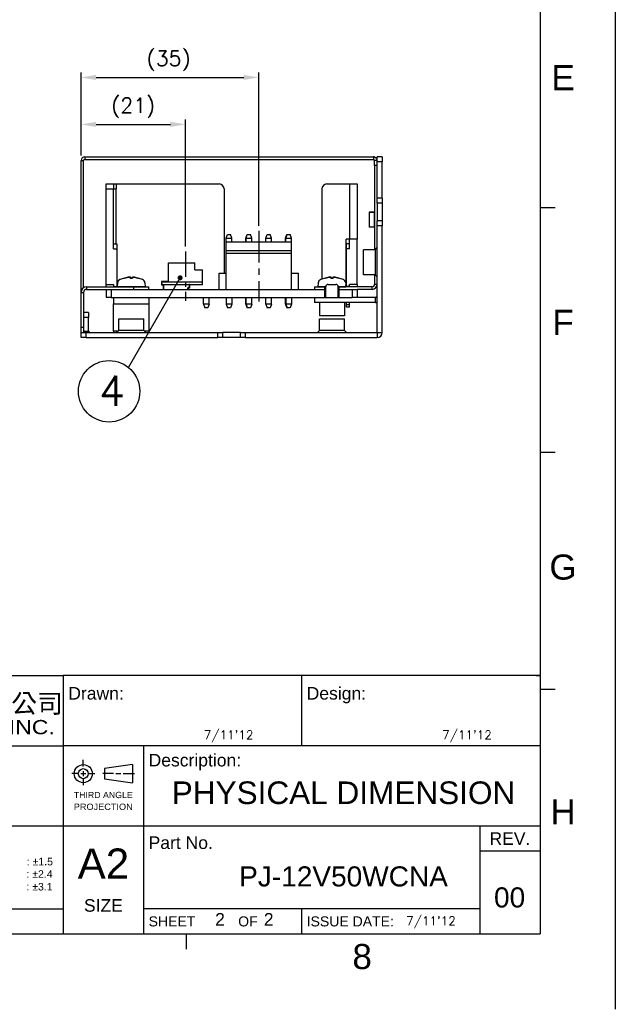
# Model space of a CAD drawing. Extents: x 210 to 804, y -840 to 420.
# Tile 35 of 50: x 685 to 804, y 1 to 197. Entities that reach past the tile are written whole.
import ezdxf
from ezdxf.enums import TextEntityAlignment as Align

# ---------------------------------------------------------------- set-up
doc = ezdxf.new("R2010")
doc.units = 0
doc.header["$LTSCALE"] = 0.5
doc.linetypes.add('CENTER', pattern=[2, 1.25, -0.25, 0.25, -0.25])
doc.layers.get('0').update_dxf_attribs({"linetype": 'CONTINUOUS'})
doc.layers.get('Defpoints').update_dxf_attribs({"linetype": 'CONTINUOUS'})
for name, color, linetype in [('02___PRT_ALL_AXES', 7, 'CONTINUOUS'), ('2', 2, 'CONTINUOUS'), ('3', 3, 'CONTINUOUS'), ('c', 4, 'CENTER'), ('DIM', 7, 'CONTINUOUS'), ('PAPER', 7, 'CONTINUOUS')]:
    doc.layers.add(name, color=color, linetype=linetype)
doc.layers.add('Dimension', color=2, linetype='CONTINUOUS', lineweight=9)
doc.styles.add('ARIAL', font='ARIAL.TTF')
doc.styles.add('SIMPLEX', font='SIMPLEX.shx')
doc.styles.add('微軟正黑體', font='MSJH.ttf')
doc.dimstyles.new('STANDARD$0', dxfattribs={"dimtxt": 3, "dimasz": 3, "dimexe": 1, "dimexo": 1, "dimgap": 1, "dimtad": 1, "dimdec": 1, "dimzin": 0, "dimdsep": 46, "dimtxsty": 'STANDARD', "dimcen": -0.5, "dimclrd": 2, "dimclre": 2, "dimclrt": 2, "dimadec": 1, "dimazin": 0, "dimtfac": 1, "dimtdec": 1, "dimtmove": 0, "dimatfit": 3, "dimfxl": 1, "dimtolj": 1, "dimtzin": 0, "dimarcsym": 0})

# ---------------------------------------------------------------- blocks, each defined once
blk = doc.blocks.new('A2')
at = {"layer": '3'}
blk.add_line((599, 20), (694, 20), dxfattribs=at)
at = {"layer": 'PAPER', "color": 4}
blk.add_line((804, 420), (804, 0), dxfattribs=at)
at = {"layer": 'PAPER', "color": 3}
for p, q in [((789, 405), (789, 15)), ((599, 66.5), (694, 66.5)), ((789, 66.5), (694, 66.5)), ((694, 66.5), (694, 15)), ((741.5, 66.5), (741.5, 52.5)), ((788.2, 66.5), (789, 66.5)), ((788.2, 66.5), (789, 66.5)), ((599, 52.5), (694, 52.5)), ((789, 52.5), (694, 52.5)), ((710, 52.5), (710, 15)), ((694, 36.5), (599, 36.5)), ((789, 36.5), (694, 36.5)), ((777, 36.5), (777, 15)), ((789, 31.5), (777, 31.5)), ((777, 20), (710, 20)), ((741.5, 20), (741.5, 15)), ((225, 15), (789, 15))]:
    blk.add_line(p, q, dxfattribs=at)
at = {"layer": 'PAPER', "color": 2}
for p, q in [((789, 159.75), (792, 159.75)), ((789, 111), (792, 111)), ((789, 63.75), (792, 63.75)), ((697.99, 48.38), (697.99, 49.7)), ((697.99, 47.41), (697.99, 46.45)), ((707.79, 48.73), (702.19, 47.93)), ((702.19, 47.93), (702.19, 45.93)), ((707.79, 48.73), (707.79, 45.13)), ((697.03, 46.93), (695.71, 46.93)), ((697.51, 46.93), (698.47, 46.93)), ((697.99, 45.97), (697.99, 44.65)), ((698.95, 46.93), (700.27, 46.93)), ((704.02, 46.93), (701.89, 46.93)), ((702.19, 45.93), (707.79, 45.13)), ((704.5, 46.93), (705.46, 46.93)), ((705.94, 46.93), (708.18, 46.93)), ((718.5, 15), (718.5, 12))]:
    blk.add_line(p, q, dxfattribs=at)
for radius in [1.8, 1]:
    blk.add_circle((697.99, 46.93), radius, dxfattribs=at)
at = {"style": 'ARIAL'}
for tag, height, p in [('TITLE', 4.5, (749.84, 40.88)), ('XXXXXXXXXX', 4, (749.84, 24.46))]:
    blk.add_attdef(tag, text='', height=height, dxfattribs=at).set_placement(p, align=Align.CENTER)
for tag, p, height in [('V', (625.66, 30.86), 2), ('00', (779.83, 20.28), 4), ('mm', (631.88, 16.46), 2.5), ('ADP-XX', (656.66, 16.15), 2.5), ('2_____2', (724.26, 16.66), 2.5), ("XX/XX'XX", (760.13, 16.14), 2.5), ('--', (612.88, 16.26), 2.5)]:
    blk.add_attdef(tag, p, '', height=height, dxfattribs=at)
at = {"layer": '2', "style": '微軟正黑體'}
blk.add_text('台達電子工業股份有限公司', height=3.78, dxfattribs=at).set_placement((632.06, 59.02))
at = {"layer": 'PAPER', "color": 1, "style": 'ARIAL'}
for s, p in [('E', (793.58, 185.59)), ('F', (793.58, 136.84)), ('G', (793.58, 88.09)), ('H', (793.58, 39.34)), ('8', (753.56, 10.5))]:
    blk.add_text(s, height=5, dxfattribs=at).set_placement(p, align=Align.MIDDLE)
at = {"layer": 'PAPER', "color": 2, "style": 'ARIAL'}
for s, height, p in [('Drawn:', 2.5, (695, 61.69)), ('Design:', 2.5, (742.5, 61.69)), ('Description:', 2.5, (711, 48.37)), ('Part No.', 2.5, (711, 31.93)), (': %%P1.5', 1.5, (686.72, 28.67)), (': %%P2.4', 1.5, (686.65, 26.19)), (': %%P3.1', 1.5, (686.65, 23.66))]:
    blk.add_text(s, height=height, dxfattribs=at).set_placement(p)
at = {"layer": 'PAPER', "color": 2, "style": 'ARIAL', "width": 1.154139}
blk.add_text('DELTA ELECTRONICS, INC.', height=2.84, dxfattribs=at).set_placement((632.01, 54.78), (692.31, 54.78), align=Align.FIT)
at = {"layer": 'PAPER', "color": 2, "linetype": 'ByBlock', "style": 'ARIAL'}
for s, width, p, p2 in [('THIRD ANGLE', 1.000794, (696.09, 42.06), (707.84, 42.06)), ('PROJECTION', 1.044018, (696.09, 39.71), (707.84, 39.71))]:
    blk.add_text(s, height=1.25, dxfattribs=dict(at, width=width)).set_placement(p, p2, align=Align.FIT)
at = {"layer": 'PAPER', "color": 2, "style": 'ARIAL'}
blk.add_text('REV.', height=2.5, dxfattribs=at).set_placement((783, 34), align=Align.MIDDLE_CENTER)
for s, height, p in [('A2', 6, (702, 26.02)), ('SIZE', 2.5, (702, 19.43))]:
    blk.add_text(s, height=height, dxfattribs=at).set_placement(p, align=Align.CENTER)
for s, p in [('SHEET           OF', (711, 17.5)), ('ISSUE DATE:', (742.5, 17.5))]:
    blk.add_text(s, height=2, dxfattribs=at).set_placement(p, align=Align.MIDDLE_LEFT)
blk = doc.blocks.new('*D30')
at = {"layer": 'Defpoints', "color": 0}
for p in [(732.96, 185.63), (697.54, 169.06), (732.96, 155.04)]:
    blk.add_point(p, dxfattribs=at)
at = {"layer": 'DIM', "lineweight": -2}
for p, q in [((697.54, 170.06), (697.54, 186.63)), ((732.96, 156.04), (732.96, 186.63)), ((700.54, 185.63), (729.96, 185.63))]:
    blk.add_line(p, q, dxfattribs=at)
at = {"layer": 'DIM'}
for points in [[(700.54, 186.13), (700.54, 185.13), (697.54, 185.63)], [(729.96, 186.13), (729.96, 185.13), (732.96, 185.63)]]:
    blk.add_solid(points, dxfattribs=at)
at = {"layer": 'DIM', "insert": (715, 188.92), "char_height": 3, "attachment_point": 5, "style": 'SIMPLEX'}
blk.add_mtext('\\A1;(35)', dxfattribs=at)
blk = doc.blocks.new('*D31')
at = {"layer": 'Defpoints', "color": 0}
for p in [(718.34, 176.28), (697.54, 169.06), (718.34, 150.94)]:
    blk.add_point(p, dxfattribs=at)
at = {"layer": 'DIM', "lineweight": -2}
for p, q in [((697.54, 170.06), (697.54, 177.28)), ((718.34, 151.94), (718.34, 177.28)), ((700.54, 176.28), (715.34, 176.28))]:
    blk.add_line(p, q, dxfattribs=at)
at = {"layer": 'DIM'}
for points in [[(700.54, 176.78), (700.54, 175.78), (697.54, 176.28)], [(715.34, 176.78), (715.34, 175.78), (718.34, 176.28)]]:
    blk.add_solid(points, dxfattribs=at)
at = {"layer": 'DIM', "insert": (707.94, 179.56), "char_height": 3, "attachment_point": 5, "style": 'SIMPLEX'}
blk.add_mtext('\\A1;(21)', dxfattribs=at)

msp = doc.modelspace()

# ---------------------------------------------------------------- linework, layer by layer
at = {"color": 7, "linetype": 'Continuous'}
for p, q in [((697.54, 169.06), (698.04, 169.06)), ((697.54, 142.81), (697.54, 169.06)), ((698.04, 143.71), (698.04, 169.06)), ((698.29, 169.81), (698.29, 169.31)), ((698.29, 169.81), (755.79, 169.81)), ((698.29, 169.31), (755.79, 169.31)), ((755.79, 169.81), (755.79, 169.31)), ((756.54, 169.06), (756.04, 169.06)), ((756.04, 168.06), (756.04, 169.06)), ((757.54, 169.81), (756.54, 169.81)), ((756.54, 168.81), (756.54, 169.81)), ((757.54, 168.81), (756.54, 168.81)), ((756.54, 161.56), (756.54, 168.81)), ((757.54, 169.81), (757.54, 168.81)), ((757.54, 161.56), (757.54, 168.81)), ((756.04, 168.06), (756.04, 151.31)), ((756.54, 168.06), (756.04, 168.06)), ((702.54, 164.41), (704.04, 164.41)), ((702.54, 163.41), (702.54, 164.41)), ((702.54, 164.41), (704.04, 164.41)), ((702.54, 144.41), (702.54, 163.41)), ((702.54, 163.41), (704.04, 163.41)), ((704.04, 164.41), (704.04, 163.41)), ((704.04, 164.41), (704.54, 164.41)), ((704.04, 164.41), (704.54, 164.41)), ((704.04, 163.41), (704.54, 163.41)), ((704.54, 164.41), (704.54, 163.41)), ((704.54, 164.41), (725.04, 164.41)), ((704.54, 152.46), (704.54, 163.41)), ((745.54, 163.41), (745.54, 145.46)), ((746.54, 164.41), (751.04, 164.41)), ((751.04, 164.41), (752.54, 164.41)), ((751.04, 164.41), (751.04, 153.41)), ((752.54, 164.41), (752.54, 153.41)), ((752.54, 164.41), (752.54, 153.41)), ((757.54, 161.56), (756.54, 161.56)), ((756.54, 160.56), (756.54, 161.56)), ((757.54, 161.56), (757.54, 160.56)), ((757.54, 160.56), (756.54, 160.56)), ((755.94, 158.81), (754.94, 158.81)), ((754.94, 158.81), (755.94, 158.81)), ((754.94, 158.81), (754.94, 155.81)), ((756.04, 158.81), (755.94, 158.81)), ((755.94, 158.81), (755.94, 155.81)), ((757.54, 157.06), (756.54, 157.06)), ((756.54, 156.06), (756.54, 157.06)), ((757.54, 157.06), (757.54, 156.06)), ((755.94, 155.81), (754.94, 155.81)), ((755.94, 155.81), (756.04, 155.81)), ((757.54, 156.06), (756.54, 156.06)), ((756.54, 134.81), (756.54, 156.06)), ((757.54, 134.81), (757.54, 156.06)), ((726.45, 153.59), (726.71, 154.31)), ((726.45, 152.81), (726.45, 153.59)), ((726.45, 153.59), (727.59, 153.59)), ((726.71, 154.31), (727.33, 154.31)), ((727.59, 153.59), (727.33, 154.31)), ((727.59, 152.81), (727.59, 153.59)), ((730.37, 153.59), (730.38, 153.6)), ((730.37, 152.81), (730.37, 153.59)), ((730.37, 153.59), (730.41, 153.59)), ((730.38, 153.6), (730.63, 154.31)), ((730.41, 153.59), (730.67, 154.31)), ((730.41, 152.81), (730.41, 153.59)), ((730.41, 153.59), (731.55, 153.59)), ((730.63, 154.31), (730.67, 154.31)), ((730.67, 154.31), (731.29, 154.31)), ((731.55, 153.59), (731.29, 154.31)), ((731.55, 152.81), (731.55, 153.59)), ((734.37, 153.59), (734.63, 154.31)), ((734.37, 152.81), (734.37, 153.59)), ((734.37, 153.59), (735.51, 153.59)), ((734.63, 154.31), (735.25, 154.31)), ((735.51, 153.59), (735.25, 154.31)), ((735.51, 152.81), (735.51, 153.59)), ((738.29, 153.59), (738.3, 153.6)), ((738.29, 152.81), (738.29, 153.59)), ((738.29, 153.59), (738.33, 153.59)), ((738.3, 153.6), (738.55, 154.31)), ((738.33, 153.59), (738.59, 154.31)), ((738.33, 152.81), (738.33, 153.59)), ((738.33, 153.59), (739.47, 153.59)), ((738.55, 154.31), (738.59, 154.31)), ((738.59, 154.31), (739.21, 154.31)), ((739.47, 153.59), (739.21, 154.31)), ((739.47, 152.81), (739.47, 153.59)), ((751.04, 153.41), (750.34, 153.41)), ((750.34, 144.41), (750.34, 153.41)), ((752.54, 153.41), (751.04, 153.41)), ((752.54, 144.41), (752.54, 153.41)), ((739.48, 152.81), (726.45, 152.81)), ((726.45, 151.11), (726.45, 152.81)), ((726.45, 150.53), (726.45, 151.11)), ((739.48, 151.11), (726.45, 151.11)), ((739.48, 151.11), (739.48, 152.81)), ((739.48, 150.53), (739.48, 151.11)), ((739.48, 150.53), (726.45, 150.53)), ((726.45, 143.41), (726.45, 150.53)), ((739.48, 143.41), (739.48, 150.53)), ((714.94, 148.71), (716.47, 148.71)), ((716.47, 148.71), (718.34, 148.71)), ((718.34, 148.71), (720.21, 148.71)), ((720.21, 147.31), (720.21, 148.71)), ((720.21, 147.31), (721.74, 147.31)), ((707.3, 145.66), (707.3, 145.89)), ((707.3, 145.89), (707.3, 145.66)), ((707.3, 145.66), (707.3, 145.89)), ((707.3, 145.89), (707.3, 145.66)), ((707.78, 145.89), (707.78, 145.66)), ((707.78, 145.66), (707.78, 145.89)), ((707.78, 145.89), (707.78, 145.66)), ((707.78, 145.66), (707.78, 145.89)), ((725.04, 146.61), (726.45, 146.61)), ((725.04, 143.41), (725.04, 146.61)), ((739.48, 146.61), (740.88, 146.61)), ((740.88, 143.41), (740.88, 146.61)), ((747.3, 145.66), (747.3, 145.89)), ((747.3, 145.89), (747.3, 145.66)), ((747.3, 145.66), (747.3, 145.89)), ((747.3, 145.89), (747.3, 145.66)), ((747.78, 145.89), (747.78, 145.66)), ((747.78, 145.66), (747.78, 145.89)), ((747.78, 145.89), (747.78, 145.66)), ((747.78, 145.66), (747.78, 145.89)), ((756.04, 146.31), (756.04, 144.41)), ((698.64, 143.91), (698.64, 143.41)), ((698.64, 143.91), (708.04, 143.91)), ((698.64, 143.41), (702.54, 143.41)), ((702.54, 143.91), (702.54, 144.41)), ((702.54, 143.41), (703.54, 143.41)), ((702.54, 143.41), (702.54, 141.81)), ((703.54, 143.41), (746.09, 143.41)), ((703.54, 143.41), (703.54, 141.81)), ((704.8, 144.71), (704.75, 143.91)), ((704.8, 144.71), (704.75, 143.91)), ((704.8, 144.71), (704.75, 143.91)), ((704.8, 144.71), (704.75, 143.91)), ((706.12, 143.91), (707.54, 143.91)), ((706.12, 143.91), (707.54, 143.91)), ((707.54, 143.91), (708.96, 143.91)), ((707.54, 143.91), (708.96, 143.91)), ((708.04, 143.41), (708.04, 143.91)), ((708.04, 143.91), (711.04, 143.91)), ((710.28, 144.71), (710.33, 143.91)), ((710.28, 144.71), (710.33, 143.91)), ((710.28, 144.71), (710.33, 143.91)), ((710.28, 144.71), (710.33, 143.91)), ((711.04, 143.41), (711.04, 143.91)), ((713.54, 144.81), (713.64, 144.81)), ((713.54, 144.81), (713.54, 144.46)), ((713.54, 144.46), (713.64, 144.46)), ((713.64, 144.41), (713.64, 144.91)), ((713.64, 144.41), (721.74, 144.41)), ((713.74, 145.01), (713.74, 144.91)), ((715.04, 145.01), (713.74, 145.01)), ((713.84, 144.36), (713.74, 144.36)), ((713.74, 144.26), (713.74, 144.36)), ((713.84, 144.26), (713.74, 144.26)), ((713.84, 144.36), (713.84, 144.26)), ((714.04, 144.16), (713.94, 144.16)), ((713.94, 143.41), (713.94, 144.16)), ((714.04, 143.41), (714.04, 144.16)), ((715.04, 145.01), (715.04, 144.91)), ((717.74, 144.41), (717.74, 144.31)), ((719.04, 144.31), (717.74, 144.31)), ((718.74, 143.56), (718.74, 143.41)), ((718.74, 143.56), (718.84, 143.56)), ((718.84, 143.56), (718.84, 143.41)), ((719.04, 143.76), (718.94, 143.76)), ((718.94, 143.76), (718.94, 143.66)), ((719.04, 143.66), (718.94, 143.66)), ((719.04, 144.41), (719.04, 144.31)), ((719.04, 143.66), (719.04, 143.76)), ((719.14, 143.86), (719.14, 144.21)), ((719.24, 144.21), (719.14, 144.21)), ((719.24, 143.86), (719.14, 143.86)), ((719.24, 143.86), (719.24, 144.21)), ((721.74, 144.41), (721.74, 144.91)), ((744.04, 143.91), (746.29, 143.91)), ((744.04, 143.91), (744.04, 143.41)), ((744.8, 144.71), (744.75, 143.91)), ((744.8, 144.71), (744.75, 143.91)), ((744.8, 144.71), (744.75, 143.91)), ((744.8, 144.71), (744.75, 143.91)), ((746.29, 143.41), (746.09, 143.41)), ((746.09, 141.81), (746.09, 143.41)), ((746.12, 143.91), (746.29, 143.91)), ((746.12, 142.97), (746.12, 143.91)), ((746.12, 142.97), (746.12, 143.91)), ((746.12, 143.91), (746.29, 143.91)), ((746.12, 142.97), (746.12, 143.91)), ((746.29, 141.81), (746.29, 143.91)), ((746.79, 144.41), (748.29, 144.41)), ((755.54, 143.91), (748.79, 143.91)), ((748.79, 141.81), (748.79, 143.91)), ((748.79, 143.91), (748.96, 143.91)), ((748.79, 143.91), (748.96, 143.91)), ((748.99, 143.41), (748.79, 143.41)), ((748.96, 142.97), (748.96, 143.91)), ((748.96, 142.97), (748.96, 143.91)), ((748.96, 142.97), (748.96, 143.91)), ((748.99, 141.81), (748.99, 143.41)), ((748.99, 143.41), (751.54, 143.41)), ((750.28, 144.71), (750.33, 143.91)), ((750.28, 144.71), (750.33, 143.91)), ((750.28, 144.71), (750.33, 143.91)), ((750.28, 144.71), (750.33, 143.91)), ((751.54, 143.41), (752.54, 143.41)), ((751.54, 143.41), (751.54, 141.81)), ((752.54, 144.41), (752.54, 143.91)), ((752.54, 143.41), (752.54, 141.81)), ((755.54, 143.41), (752.54, 143.41)), ((755.54, 143.41), (755.54, 143.91)), ((756.54, 144.41), (756.04, 144.41)), ((697.54, 142.81), (698.04, 142.81)), ((697.54, 135.81), (697.54, 142.81)), ((698.04, 142.81), (698.04, 135.81)), ((703.54, 141.81), (702.54, 141.81)), ((703.54, 141.81), (748.99, 141.81)), ((704.04, 141.81), (704.04, 140.81)), ((711.04, 141.81), (711.04, 140.81)), ((721.95, 140.43), (721.95, 141.81)), ((723.09, 140.43), (723.09, 141.81)), ((726.45, 141.81), (726.45, 140.43)), ((727.59, 141.81), (727.59, 140.43)), ((730.37, 140.43), (730.37, 141.81)), ((730.41, 140.43), (730.41, 141.81)), ((731.55, 140.43), (731.55, 141.81)), ((734.37, 140.43), (734.37, 141.81)), ((735.51, 140.43), (735.51, 141.81)), ((738.29, 140.43), (738.29, 141.81)), ((738.33, 141.81), (738.33, 140.43)), ((739.47, 141.81), (739.47, 140.43)), ((744.04, 141.81), (744.04, 140.81)), ((748.99, 141.81), (751.54, 141.81)), ((752.54, 141.81), (751.54, 141.81)), ((756.24, 141.81), (752.54, 141.81)), ((756.24, 140.81), (756.24, 141.81)), ((704.04, 140.81), (704.04, 140.51)), ((704.04, 135.11), (704.04, 140.51)), ((704.04, 140.51), (711.04, 140.51)), ((711.04, 140.81), (711.04, 140.51)), ((711.04, 140.51), (711.04, 135.11)), ((721.95, 140.43), (722.21, 139.71)), ((723.09, 140.43), (721.95, 140.43)), ((722.83, 139.71), (722.21, 139.71)), ((723.09, 140.43), (722.83, 139.71)), ((726.45, 140.43), (726.71, 139.71)), ((727.59, 140.43), (726.45, 140.43)), ((727.33, 139.71), (726.71, 139.71)), ((727.59, 140.43), (727.33, 139.71)), ((730.37, 140.43), (730.38, 140.41)), ((730.41, 140.43), (730.37, 140.43)), ((730.38, 140.41), (730.63, 139.71)), ((730.41, 140.43), (730.67, 139.71)), ((731.55, 140.43), (730.41, 140.43)), ((730.67, 139.71), (730.63, 139.71)), ((731.29, 139.71), (730.67, 139.71)), ((731.55, 140.43), (731.29, 139.71)), ((734.37, 140.43), (734.63, 139.71)), ((735.51, 140.43), (734.37, 140.43)), ((735.25, 139.71), (734.63, 139.71)), ((735.51, 140.43), (735.25, 139.71)), ((738.29, 140.43), (738.3, 140.41)), ((738.33, 140.43), (738.29, 140.43)), ((738.3, 140.41), (738.55, 139.71)), ((738.33, 140.43), (738.59, 139.71)), ((739.47, 140.43), (738.33, 140.43)), ((738.59, 139.71), (738.55, 139.71)), ((739.21, 139.71), (738.59, 139.71)), ((739.47, 140.43), (739.21, 139.71)), ((748.79, 140.81), (744.04, 140.81)), ((756.24, 140.81), (748.79, 140.81)), ((699.04, 138.81), (698.04, 138.81)), ((699.04, 137.81), (698.04, 137.81)), ((699.04, 138.81), (699.04, 137.81)), ((699.04, 135.11), (699.04, 137.81)), ((698.04, 135.81), (697.54, 135.81)), ((697.54, 134.81), (697.54, 135.81)), ((698.04, 135.81), (698.04, 134.81)), ((697.54, 133.81), (697.54, 134.81)), ((697.54, 133.81), (697.54, 134.81)), ((697.54, 134.81), (698.54, 134.81)), ((698.54, 133.81), (697.54, 133.81)), ((698.04, 135.11), (699.04, 135.11)), ((698.54, 133.81), (698.54, 134.81)), ((698.54, 134.81), (724.79, 134.81)), ((698.54, 133.81), (724.79, 133.81)), ((704.04, 135.11), (704.04, 134.81)), ((704.93, 135.11), (704.04, 135.11)), ((711.04, 135.11), (710.15, 135.11)), ((711.04, 135.11), (711.04, 134.81)), ((724.79, 133.81), (724.79, 134.81)), ((724.79, 134.81), (725.79, 134.81)), ((725.79, 133.81), (724.79, 133.81)), ((725.79, 133.81), (725.79, 134.81)), ((729.29, 133.81), (729.29, 134.81)), ((729.29, 134.81), (730.29, 134.81)), ((730.29, 133.81), (729.29, 133.81)), ((730.29, 133.81), (730.29, 134.81)), ((730.29, 134.81), (756.54, 134.81)), ((730.29, 133.81), (756.54, 133.81)), ((756.54, 134.81), (757.54, 134.81)), ((756.54, 134.81), (756.54, 133.81))]:
    msp.add_line(p, q, dxfattribs=at)
for points in [[(707.3, 145.89), (707.21, 145.87), (707.1, 145.86), (706.97, 145.83), (706.89, 145.82), (706.7, 145.78), (706.47, 145.73), (706.2, 145.66)], [(706.2, 145.66), (706.47, 145.73), (706.7, 145.78), (706.89, 145.82), (706.97, 145.83), (707.1, 145.86), (707.21, 145.87), (707.3, 145.89)], [(707.3, 145.89), (707.21, 145.87), (707.1, 145.86), (706.97, 145.83), (706.89, 145.82), (706.7, 145.78), (706.47, 145.73), (706.2, 145.66)], [(706.2, 145.66), (706.47, 145.73), (706.7, 145.78), (706.89, 145.82), (706.97, 145.83), (707.1, 145.86), (707.21, 145.87), (707.3, 145.89)], [(706.2, 145.66), (706.2, 145.66), (706.2, 145.66), (706.2, 145.66)], [(706.2, 145.66), (706.2, 145.66), (706.2, 145.66), (706.2, 145.66)], [(706.2, 145.66), (706.2, 145.66), (706.2, 145.66), (706.2, 145.66)], [(706.2, 145.66), (706.2, 145.66), (706.2, 145.66), (706.2, 145.66)], [(707.3, 145.66), (707.38, 145.66), (707.46, 145.66), (707.54, 145.66)], [(707.78, 145.66), (707.62, 145.66), (707.46, 145.66), (707.3, 145.66)], [(707.3, 145.66), (707.38, 145.66), (707.46, 145.66), (707.54, 145.66)], [(707.78, 145.66), (707.62, 145.66), (707.46, 145.66), (707.3, 145.66)], [(707.54, 145.66), (707.62, 145.66), (707.7, 145.66), (707.78, 145.66)], [(707.54, 145.66), (707.62, 145.66), (707.7, 145.66), (707.78, 145.66)], [(708.88, 145.66), (708.61, 145.73), (708.38, 145.78), (708.19, 145.82), (708.11, 145.83), (707.98, 145.86), (707.87, 145.87), (707.78, 145.89)], [(707.78, 145.89), (707.87, 145.87), (707.98, 145.86), (708.11, 145.83), (708.19, 145.82), (708.38, 145.78), (708.61, 145.73), (708.88, 145.66)], [(708.88, 145.66), (708.61, 145.73), (708.38, 145.78), (708.19, 145.82), (708.11, 145.83), (707.98, 145.86), (707.87, 145.87), (707.78, 145.89)], [(707.78, 145.89), (707.87, 145.87), (707.98, 145.86), (708.11, 145.83), (708.19, 145.82), (708.38, 145.78), (708.61, 145.73), (708.88, 145.66)], [(708.89, 145.66), (708.89, 145.66), (708.88, 145.66), (708.88, 145.66)], [(708.88, 145.66), (708.88, 145.66), (708.89, 145.66), (708.89, 145.66)], [(708.89, 145.66), (708.89, 145.66), (708.88, 145.66), (708.88, 145.66)], [(708.88, 145.66), (708.88, 145.66), (708.89, 145.66), (708.89, 145.66)], [(747.3, 145.89), (747.21, 145.87), (747.1, 145.86), (746.97, 145.83), (746.89, 145.82), (746.7, 145.78), (746.47, 145.73), (746.2, 145.66)], [(746.2, 145.66), (746.47, 145.73), (746.7, 145.78), (746.89, 145.82), (746.97, 145.83), (747.1, 145.86), (747.21, 145.87), (747.3, 145.89)], [(747.3, 145.89), (747.21, 145.87), (747.1, 145.86), (746.97, 145.83), (746.89, 145.82), (746.7, 145.78), (746.47, 145.73), (746.2, 145.66)], [(746.2, 145.66), (746.47, 145.73), (746.7, 145.78), (746.89, 145.82), (746.97, 145.83), (747.1, 145.86), (747.21, 145.87), (747.3, 145.89)], [(746.2, 145.66), (746.2, 145.66), (746.2, 145.66), (746.2, 145.66)], [(746.2, 145.66), (746.2, 145.66), (746.2, 145.66), (746.2, 145.66)], [(746.2, 145.66), (746.2, 145.66), (746.2, 145.66), (746.2, 145.66)], [(746.2, 145.66), (746.2, 145.66), (746.2, 145.66), (746.2, 145.66)], [(747.3, 145.66), (747.38, 145.66), (747.46, 145.66), (747.54, 145.66)], [(747.78, 145.66), (747.62, 145.66), (747.46, 145.66), (747.3, 145.66)], [(747.3, 145.66), (747.38, 145.66), (747.46, 145.66), (747.54, 145.66)], [(747.78, 145.66), (747.62, 145.66), (747.46, 145.66), (747.3, 145.66)], [(747.54, 145.66), (747.62, 145.66), (747.7, 145.66), (747.78, 145.66)], [(747.54, 145.66), (747.62, 145.66), (747.7, 145.66), (747.78, 145.66)], [(748.88, 145.66), (748.61, 145.73), (748.38, 145.78), (748.19, 145.82), (748.11, 145.83), (747.98, 145.86), (747.87, 145.87), (747.78, 145.89)], [(747.78, 145.89), (747.87, 145.87), (747.98, 145.86), (748.11, 145.83), (748.19, 145.82), (748.38, 145.78), (748.61, 145.73), (748.88, 145.66)], [(748.88, 145.66), (748.61, 145.73), (748.38, 145.78), (748.19, 145.82), (748.11, 145.83), (747.98, 145.86), (747.87, 145.87), (747.78, 145.89)], [(747.78, 145.89), (747.87, 145.87), (747.98, 145.86), (748.11, 145.83), (748.19, 145.82), (748.38, 145.78), (748.61, 145.73), (748.88, 145.66)], [(748.89, 145.66), (748.89, 145.66), (748.88, 145.66), (748.88, 145.66)], [(748.88, 145.66), (748.88, 145.66), (748.89, 145.66), (748.89, 145.66)], [(748.89, 145.66), (748.89, 145.66), (748.88, 145.66), (748.88, 145.66)], [(748.88, 145.66), (748.88, 145.66), (748.89, 145.66), (748.89, 145.66)], [(707.54, 143.91), (707, 143.91), (706.48, 143.91), (705.99, 143.91), (705.56, 143.91), (705.22, 143.91), (704.96, 143.91), (704.8, 143.91), (704.75, 143.91)], [(704.75, 143.91), (704.8, 143.91), (704.96, 143.91), (705.21, 143.91), (705.56, 143.91), (705.99, 143.91), (706.47, 143.91), (706.99, 143.91), (707.54, 143.91)], [(707.54, 143.91), (707, 143.91), (706.48, 143.91), (705.99, 143.91), (705.56, 143.91), (705.22, 143.91), (704.96, 143.91), (704.8, 143.91), (704.75, 143.91)], [(704.75, 143.91), (704.8, 143.91), (704.96, 143.91), (705.21, 143.91), (705.56, 143.91), (705.99, 143.91), (706.47, 143.91), (706.99, 143.91), (707.54, 143.91)], [(706.12, 143.91), (706.15, 143.91), (706.23, 143.91), (706.36, 143.91), (706.53, 143.91), (706.75, 143.91), (706.99, 143.91), (707.26, 143.91), (707.54, 143.91)], [(708.96, 143.91), (708.94, 143.91), (708.86, 143.91), (708.73, 143.91), (708.55, 143.91), (708.33, 143.91), (708.09, 143.91), (707.82, 143.91), (707.54, 143.91), (707.26, 143.91), (707, 143.91), (706.75, 143.91), (706.53, 143.91), (706.36, 143.91), (706.23, 143.91), (706.15, 143.91), (706.12, 143.91)], [(706.12, 143.91), (706.15, 143.91), (706.23, 143.91), (706.36, 143.91), (706.53, 143.91), (706.75, 143.91), (706.99, 143.91), (707.26, 143.91), (707.54, 143.91)], [(708.96, 143.91), (708.94, 143.91), (708.86, 143.91), (708.73, 143.91), (708.55, 143.91), (708.33, 143.91), (708.09, 143.91), (707.82, 143.91), (707.54, 143.91), (707.26, 143.91), (707, 143.91), (706.75, 143.91), (706.53, 143.91), (706.36, 143.91), (706.23, 143.91), (706.15, 143.91), (706.12, 143.91)], [(707.54, 143.91), (707.82, 143.91), (708.08, 143.91), (708.33, 143.91), (708.55, 143.91), (708.72, 143.91), (708.85, 143.91), (708.93, 143.91), (708.96, 143.91)], [(710.33, 143.91), (710.28, 143.91), (710.12, 143.91), (709.87, 143.91), (709.52, 143.91), (709.09, 143.91), (708.61, 143.91), (708.09, 143.91), (707.54, 143.91)], [(707.54, 143.91), (708.08, 143.91), (708.61, 143.91), (709.09, 143.91), (709.52, 143.91), (709.86, 143.91), (710.12, 143.91), (710.28, 143.91), (710.33, 143.91)], [(707.54, 143.91), (707.82, 143.91), (708.08, 143.91), (708.33, 143.91), (708.55, 143.91), (708.72, 143.91), (708.85, 143.91), (708.93, 143.91), (708.96, 143.91)], [(710.33, 143.91), (710.28, 143.91), (710.12, 143.91), (709.87, 143.91), (709.52, 143.91), (709.09, 143.91), (708.61, 143.91), (708.09, 143.91), (707.54, 143.91)], [(707.54, 143.91), (708.08, 143.91), (708.61, 143.91), (709.09, 143.91), (709.52, 143.91), (709.86, 143.91), (710.12, 143.91), (710.28, 143.91), (710.33, 143.91)], [(746.29, 143.91), (745.99, 143.91), (745.56, 143.91), (745.22, 143.91), (744.96, 143.91), (744.8, 143.91), (744.75, 143.91)], [(744.75, 143.91), (744.8, 143.91), (744.96, 143.91), (745.21, 143.91), (745.56, 143.91), (745.99, 143.91), (746.29, 143.91)], [(746.29, 143.91), (745.99, 143.91), (745.56, 143.91), (745.22, 143.91), (744.96, 143.91), (744.8, 143.91), (744.75, 143.91)], [(744.75, 143.91), (744.8, 143.91), (744.96, 143.91), (745.21, 143.91), (745.56, 143.91), (745.99, 143.91), (746.29, 143.91)], [(746.12, 143.91), (746.15, 143.91), (746.23, 143.91), (746.29, 143.91)], [(746.12, 143.91), (746.15, 143.91), (746.23, 143.91), (746.29, 143.91)], [(746.29, 143.91), (746.23, 143.91), (746.15, 143.91), (746.12, 143.91)], [(750.33, 143.91), (750.28, 143.91), (750.12, 143.91), (749.87, 143.91), (749.52, 143.91), (749.09, 143.91), (748.79, 143.91)], [(748.79, 143.91), (749.09, 143.91), (749.52, 143.91), (749.86, 143.91), (750.12, 143.91), (750.28, 143.91), (750.33, 143.91)], [(748.96, 143.91), (748.94, 143.91), (748.86, 143.91), (748.79, 143.91)], [(750.33, 143.91), (750.28, 143.91), (750.12, 143.91), (749.87, 143.91), (749.52, 143.91), (749.09, 143.91), (748.79, 143.91)], [(748.79, 143.91), (749.09, 143.91), (749.52, 143.91), (749.86, 143.91), (750.12, 143.91), (750.28, 143.91), (750.33, 143.91)], [(748.96, 143.91), (748.94, 143.91), (748.86, 143.91), (748.79, 143.91)]]:
    msp.add_lwpolyline(points, dxfattribs=at)
for centre, radius, start, end in [((698.29, 169.06), 0.75, 90, 180), ((698.29, 169.06), 0.25, 90, 180), ((755.79, 169.06), 0.75, 30.0221, 90), ((755.79, 169.06), 0.25, 0, 90), ((755.79, 169.06), 0.75, 0, 30.0221), ((725.04, 163.41), 1, 0, 90), ((746.54, 163.41), 1, 90, 180), ((705.56, 144.65), 0.762, 109.5443, 177.2522), ((705.56, 144.65), 0.762, 109.5443, 177.2522), ((705.56, 144.65), 0.762, 109.5443, 177.2522), ((705.56, 144.65), 0.762, 109.5443, 177.2522), ((705.56, 144.65), 0.762, 110.9128, 175.9501), ((705.56, 144.65), 0.762, 110.9128, 175.9501), ((705.56, 144.65), 0.762, 110.9128, 175.9501), ((705.56, 144.65), 0.762, 110.9128, 175.9501), ((708.92, 135.87), 10.16, 105.5417, 110.9128), ((708.92, 135.87), 10.16, 105.6503, 110.9128), ((708.92, 135.87), 10.16, 105.6503, 110.9128), ((708.92, 135.87), 10.16, 105.5417, 110.9128), ((708.92, 135.87), 10.16, 105.6503, 110.9128), ((708.92, 135.87), 10.16, 105.6503, 110.9128), ((708.92, 135.87), 10.16, 105.5417, 105.6503), ((708.92, 135.87), 10.16, 105.5417, 105.6503), ((708.92, 135.87), 10.16, 105.5417, 105.6503), ((708.92, 135.87), 10.16, 105.5417, 105.6503), ((706.16, 135.87), 10.16, 69.0872, 74.4583), ((706.16, 135.87), 10.16, 74.3497, 74.4583), ((706.16, 135.87), 10.16, 74.3497, 74.4582), ((706.16, 135.87), 10.16, 69.0872, 74.4583), ((706.16, 135.87), 10.16, 74.3497, 74.4583), ((706.16, 135.87), 10.16, 74.3497, 74.4582), ((706.16, 135.87), 10.16, 69.0872, 74.3497), ((706.16, 135.87), 10.16, 69.0872, 74.3497), ((706.16, 135.87), 10.16, 69.0872, 74.3497), ((706.16, 135.87), 10.16, 69.0872, 74.3497), ((709.52, 144.65), 0.762, 2.7478, 70.4557), ((709.52, 144.65), 0.762, 2.7478, 70.4557), ((709.52, 144.65), 0.762, 2.7478, 70.4557), ((709.52, 144.65), 0.762, 2.7478, 70.4557), ((709.52, 144.65), 0.762, 4.0499, 69.0872), ((709.52, 144.65), 0.762, 4.0499, 69.0877), ((709.52, 144.65), 0.762, 4.0499, 69.0872), ((709.52, 144.65), 0.762, 4.0499, 69.0877), ((745.56, 144.65), 0.762, 109.5443, 177.2522), ((745.56, 144.65), 0.762, 109.5443, 177.2522), ((745.56, 144.65), 0.762, 109.5443, 177.2522), ((745.56, 144.65), 0.762, 109.5443, 177.2522), ((745.56, 144.65), 0.762, 110.9128, 175.9501), ((745.56, 144.65), 0.762, 110.9128, 175.9501), ((745.56, 144.65), 0.762, 110.9128, 175.9501), ((745.56, 144.65), 0.762, 110.9128, 175.9501), ((748.92, 135.87), 10.16, 105.5417, 110.9128), ((748.92, 135.87), 10.16, 105.6503, 110.9128), ((748.92, 135.87), 10.16, 105.6503, 110.9128), ((748.92, 135.87), 10.16, 105.5417, 110.9128), ((748.92, 135.87), 10.16, 105.6503, 110.9128), ((748.92, 135.87), 10.16, 105.6503, 110.9128), ((748.92, 135.87), 10.16, 105.5417, 105.6503), ((748.92, 135.87), 10.16, 105.5417, 105.6503), ((748.92, 135.87), 10.16, 105.5417, 105.6503), ((748.92, 135.87), 10.16, 105.5417, 105.6503), ((746.16, 135.87), 10.16, 69.0872, 74.4583), ((746.16, 135.87), 10.16, 74.3497, 74.4583), ((746.16, 135.87), 10.16, 74.3497, 74.4582), ((746.16, 135.87), 10.16, 69.0872, 74.4583), ((746.16, 135.87), 10.16, 74.3497, 74.4583), ((746.16, 135.87), 10.16, 74.3497, 74.4582), ((746.16, 135.87), 10.16, 69.0872, 74.3497), ((746.16, 135.87), 10.16, 69.0872, 74.3497), ((746.16, 135.87), 10.16, 69.0872, 74.3497), ((746.16, 135.87), 10.16, 69.0872, 74.3497), ((749.52, 144.65), 0.762, 2.7478, 70.4557), ((749.52, 144.65), 0.762, 2.7478, 70.4557), ((749.52, 144.65), 0.762, 2.7478, 70.4557), ((749.52, 144.65), 0.762, 2.7478, 70.4557), ((749.52, 144.65), 0.762, 4.0499, 69.0872), ((749.52, 144.65), 0.762, 4.0499, 69.0877), ((749.52, 144.65), 0.762, 4.0499, 69.0872), ((749.52, 144.65), 0.762, 4.0499, 69.0877), ((698.64, 142.81), 1.1, 90, 180), ((698.64, 142.81), 0.6, 90, 180), ((713.74, 144.81), 0.2, 90, 180), ((713.74, 144.46), 0.2, 180, 270), ((713.74, 144.46), 0.1, 210.4498, 270), ((713.84, 144.16), 0.2, 0, 90), ((713.84, 144.16), 0.1, 0, 90), ((718.94, 143.56), 0.2, 90, 180), ((718.94, 143.56), 0.1, 90, 180), ((719.04, 144.21), 0.2, 0, 90), ((719.04, 144.21), 0.1, 0, 90), ((719.04, 143.86), 0.1, 270, 0), ((719.04, 143.86), 0.2, 270, 0), ((746.79, 143.91), 0.5, 90, 180), ((748.29, 143.91), 0.5, 0, 90), ((749.34, 144.41), 1, 347.0304, 0), ((755.54, 144.41), 0.5, 270, 0), ((755.54, 144.41), 1, 270, 0), ((756.24, 142.11), 0.3, 270, 0), ((756.24, 142.11), 1.3, 270, 281.8952), ((699.34, 135.11), 1.3, 190.7533, 191.8676), ((699.34, 135.11), 0.3, 180, 270), ((756.54, 134.81), 1, 270, 0)]:
    msp.add_arc(centre, radius, start, end, dxfattribs=at)
at = {"layer": '02___PRT_ALL_AXES', "color": 7, "linetype": 'Continuous'}
for p, q in [((704.04, 151.46), (704.04, 163.41)), ((756.54, 160.56), (756.54, 157.06)), ((757.54, 160.56), (757.54, 157.06)), ((751.04, 151.46), (751.04, 153.41)), ((704.04, 152.46), (704.64, 152.46)), ((704.04, 151.46), (704.64, 151.46)), ((704.64, 152.46), (704.64, 151.46)), ((704.64, 151.46), (704.64, 143.96)), ((751.04, 152.46), (750.44, 152.46)), ((750.44, 151.46), (750.44, 152.46)), ((750.44, 144.41), (750.44, 151.46)), ((751.04, 151.46), (750.44, 151.46)), ((753.84, 150.31), (753.84, 151.31)), ((756.13, 151.31), (753.84, 151.31)), ((756.13, 151.31), (756.54, 151.72)), ((753.84, 148.81), (753.84, 150.31)), ((714.94, 145.01), (714.94, 148.71)), ((714.94, 145.01), (714.94, 148.71)), ((721.74, 144.91), (721.74, 147.31)), ((721.74, 144.91), (721.74, 147.31)), ((753.84, 147.31), (753.84, 148.81)), ((753.84, 146.31), (753.84, 147.31)), ((756.13, 146.31), (753.84, 146.31)), ((756.13, 146.31), (756.54, 145.89)), ((702.54, 144.41), (704.04, 144.41)), ((704.04, 144.41), (704.04, 143.96)), ((704.04, 143.96), (704.04, 143.91)), ((704.04, 143.96), (704.64, 143.96)), ((704.64, 143.96), (704.64, 143.91)), ((713.64, 144.91), (718.34, 144.91)), ((718.34, 144.91), (721.74, 144.91)), ((750.34, 143.96), (750.34, 144.41)), ((750.44, 143.96), (750.44, 144.41)), ((750.44, 143.91), (750.44, 143.96)), ((751.04, 143.96), (750.44, 143.96)), ((751.04, 143.96), (751.04, 144.41)), ((752.54, 144.41), (751.04, 144.41)), ((751.04, 143.91), (751.04, 143.96)), ((745.04, 140.81), (745.04, 138.11)), ((750.04, 140.81), (750.04, 138.11)), ((750.44, 140.36), (750.44, 140.81)), ((750.44, 139.86), (750.44, 140.36)), ((751.04, 140.36), (750.44, 140.36)), ((751.04, 139.86), (750.44, 139.86)), ((751.04, 139.86), (750.44, 139.86)), ((751.04, 140.36), (751.04, 140.81)), ((751.04, 139.86), (751.04, 140.36)), ((705.04, 137.51), (706.04, 137.51)), ((705.04, 135.22), (705.04, 137.51)), ((706.04, 137.51), (707.54, 137.51)), ((707.54, 137.51), (709.04, 137.51)), ((709.04, 137.51), (710.04, 137.51)), ((710.04, 135.22), (710.04, 137.51)), ((746.04, 138.11), (745.04, 138.11)), ((745.04, 137.51), (746.04, 137.51)), ((745.04, 135.22), (745.04, 137.51)), ((747.54, 138.11), (746.04, 138.11)), ((746.04, 137.51), (747.54, 137.51)), ((749.04, 138.11), (747.54, 138.11)), ((747.54, 137.51), (749.04, 137.51)), ((750.04, 138.11), (749.04, 138.11)), ((749.04, 137.51), (750.04, 137.51)), ((750.04, 135.22), (750.04, 137.51)), ((705.04, 135.22), (704.63, 134.81)), ((710.04, 135.22), (710.45, 134.81)), ((729.29, 134.81), (725.79, 134.81)), ((729.29, 133.81), (725.79, 133.81)), ((745.04, 135.22), (744.63, 134.81)), ((750.04, 135.22), (750.45, 134.81))]:
    msp.add_line(p, q, dxfattribs=at)
for points in [[(756.13, 151.31), (756.13, 151.28), (756.13, 150.7), (756.13, 149.51), (756.13, 148.81)], [(756.13, 148.81), (756.13, 148.1), (756.13, 146.92), (756.13, 146.33), (756.13, 146.31)], [(707.54, 135.22), (706.84, 135.22), (705.65, 135.22), (705.07, 135.22), (705.04, 135.22)], [(710.04, 135.22), (710.02, 135.22), (709.43, 135.22), (708.25, 135.22), (707.54, 135.22)], [(747.54, 135.22), (746.84, 135.22), (745.65, 135.22), (745.07, 135.22), (745.04, 135.22)], [(750.04, 135.22), (750.02, 135.22), (749.43, 135.22), (748.25, 135.22), (747.54, 135.22)]]:
    msp.add_lwpolyline(points, dxfattribs=at)
msp.add_arc((749.84, 143.96), 0.5, 353.6301, 0, dxfattribs=at)
at = {"layer": 'c', "color": 7, "ltscale": 10}
msp.add_line((732.96, 155.04), (732.96, 141.02), dxfattribs=at)
at = {"layer": 'c', "color": 7, "ltscale": 8}
msp.add_line((718.34, 150.94), (718.34, 141.13), dxfattribs=at)
at = {"layer": 'DIM', "color": 7}
for p, q in [((726.04, 163.41), (726.04, 146.61)), ((707.02, 127.82), (717.27, 145.71))]:
    msp.add_line(p, q, dxfattribs=at)
at = {"layer": 'DIM', "color": 7, "ltscale": 2, "const_width": 0.5}
msp.add_lwpolyline([(717.15, 145.92, 1), (717.4, 145.49, 1)], format="xyb", close=True, dxfattribs=at)
at = {"layer": 'DIM', "color": 7, "ltscale": 2}
msp.add_circle((703.13, 123.1), 6.12, dxfattribs=at)

# ---------------------------------------------------------------- block references
at = {"layer": 'DIM', "color": 7}
ref = msp.add_blockref('A2', (0, 0), dxfattribs=at)
ref.add_attrib('TITLE', 'PHYSICAL DIMENSION', dxfattribs={"layer": '0', "height": 4.5, "style": 'ARIAL'}).set_placement((749.84, 40.88), align=Align.CENTER)
ref.add_attrib('XXXXXXXXXX', 'PJ-12V50WCNA', dxfattribs={"layer": '0', "height": 4, "style": 'ARIAL'}).set_placement((749.84, 24.46), align=Align.CENTER)
ref.add_attrib('00', '00', (779.83, 20.28), dxfattribs={"layer": '0', "height": 4, "style": 'ARIAL'})
ref.add_attrib('2_____2', '2        2', (724.26, 16.66), dxfattribs={"layer": '0', "height": 2.5, "style": 'ARIAL'})

# ---------------------------------------------------------------- texts
at = {"layer": 'DIM', "color": 7, "ltscale": 2, "style": 'SIMPLEX'}
msp.add_text('4', height=6, dxfattribs=at).set_placement((701.14, 120.19))
at = {"layer": 'Dimension', "color": 7, "style": 'SIMPLEX'}
for p in [(721.99, 53.77), (769.49, 53.77), (762.31, 16.73)]:
    msp.add_text("7/11'12", height=1.75, dxfattribs=at).set_placement(p)

# ---------------------------------------------------------------- dimensions: what is measured, and where the dimension line sits
at = {"layer": 'DIM', "color": 7}
for base, p2, text, picture, middle in [((732.96, 185.63), (732.96, 155.04), '(35)', '*D30', (715, 185.63)), ((718.34, 176.28), (718.34, 150.94), '(21)', '*D31', (707.94, 176.28))]:
    dim = msp.add_linear_dim(base=base, p1=(697.54, 169.06), p2=p2, text=text, dimstyle='STANDARD$0', override={"dimtxsty": 'SIMPLEX', "dimcen": -2, "dimclrd": 256, "dimclre": 256, "dimclrt": 256}, dxfattribs=at)
    dim.commit()
    dim.dimension.update_dxf_attribs({"geometry": picture, "text_midpoint": middle, "dimtype": 160})

doc.saveas('drawing.dxf')
